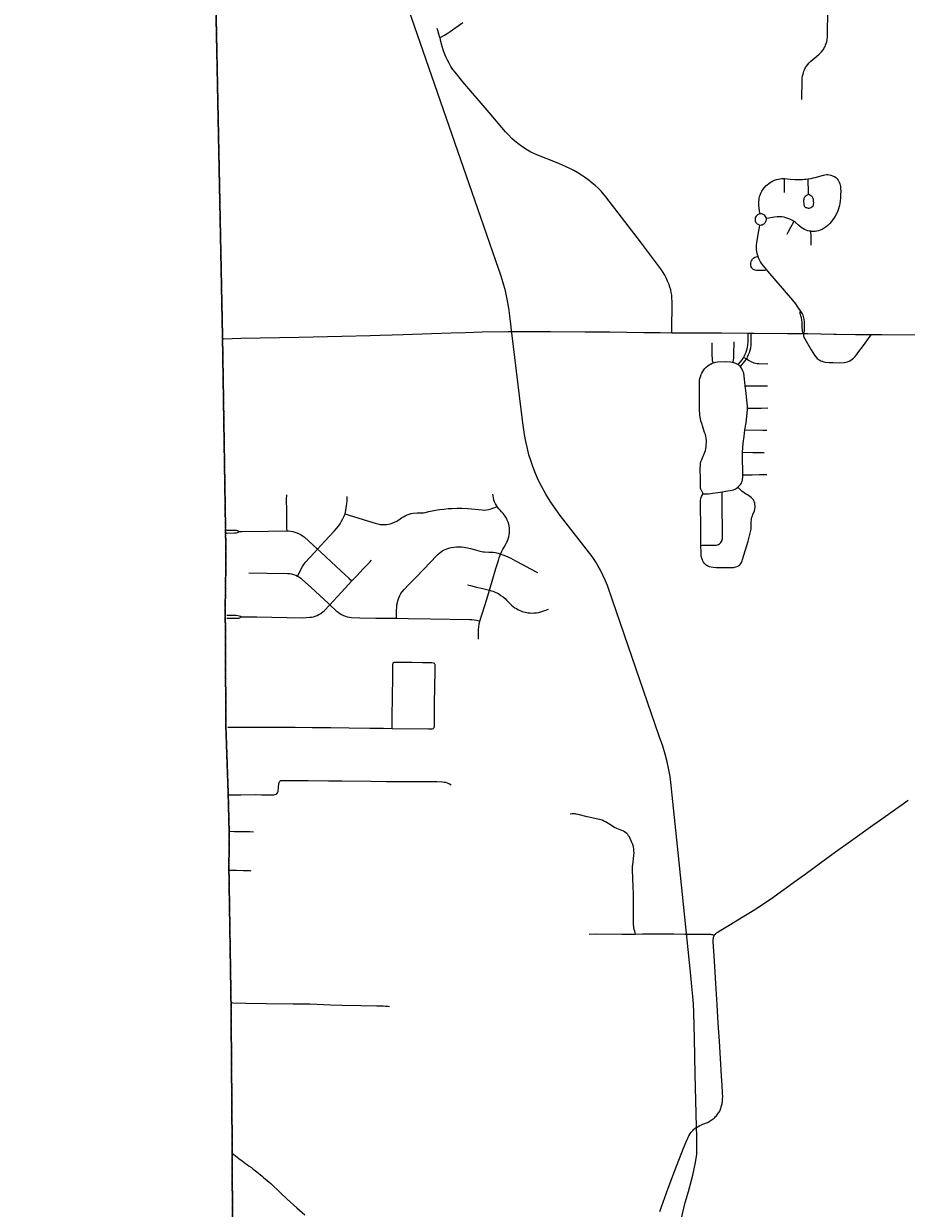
# Model space of a CAD drawing. Header units: feet. Extents: x 2113747 to 2516209, y 960708 to 1356798.
# Tile 49 of 92: x 2271117 to 2280901, y 1172433 to 1185570. Entities that reach past the tile are written whole.
import ezdxf

# ---------------------------------------------------------------- set-up
doc = ezdxf.new("R2010")
doc.units = ezdxf.units.FT
doc.header["$LTSCALE"] = 20
doc.header["$MEASUREMENT"] = 0
doc.linetypes.add('OhDOT_USTN3', pattern=[0.22, 0.165, -0.055])
doc.linetypes.add('rr2', pattern=[0])
for name, color, linetype in [('GM_X_Adjacent_County', 251, 'OhDOT_USTN3'), ('GM_X_City_Street', 251, 'Continuous'), ('GM_X_County', 251, 'OhDOT_USTN3'), ('GM_X_Rail_Line', 251, 'rr2'), ('GM_X_State_Location', 251, 'Continuous'), ('GM_X_State_Route', 1, 'Continuous')]:
    doc.layers.add(name, color=color, linetype=linetype)
doc.styles.add('Styledgn030', font='dgn030.shx')

msp = doc.modelspace()

# ---------------------------------------------------------------- linework, layer by layer
at = {"layer": 'GM_X_Adjacent_County', "flags": 128}
msp.add_lwpolyline([(2192630, 1167520), (2192631, 1170404), (2192633, 1173673), (2192634, 1175629), (2192671, 1181169), (2192669, 1184775), (2192668, 1187767), (2192661, 1188885), (2192638, 1192623), (2192637, 1192687), (2192624, 1194838), (2192738, 1194840), (2198606, 1194974), (2199010, 1194983), (2204632, 1195040), (2205348, 1195050), (2205387, 1195051), (2205910, 1195059), (2205997, 1195060), (2208467, 1195087), (2214754, 1195227), (2218436, 1195308), (2224284, 1195429), (2225752, 1195458), (2225462, 1195534), (2225401, 1195595), (2225364, 1195691), (2225386, 1195871), (2225423, 1195969), (2225454, 1196101), (2225555, 1196175), (2225730, 1196146), (2225937, 1196104), (2226104, 1195950), (2226196, 1195762), (2226318, 1195778), (2226414, 1195876), (2226477, 1196120), (2226432, 1196340), (2226255, 1196528), (2226112, 1196634), (2226016, 1196777), (2225706, 1197038), (2225598, 1197214), (2225542, 1197429), (2225550, 1197574), (2225534, 1197683), (2225510, 1197752), (2225433, 1197823), (2225319, 1197810), (2225163, 1197850), (2225023, 1197884), (2224866, 1197996), (2224774, 1198238), (2224766, 1198416), (2224819, 1198833), (2224832, 1198918), (2224869, 1199050), (2224917, 1199124), (2224988, 1199164), (2225078, 1199177), (2225211, 1199143), (2225362, 1199058), (2225454, 1198986), (2225542, 1198976), (2225627, 1199021), (2225653, 1199069), (2225635, 1199164), (2225576, 1199318), (2225558, 1199409), (2225502, 1199641), (2225359, 1199810), (2225211, 1199887), (2225033, 1199916), (2224903, 1199927), (2224734, 1199887), (2224588, 1199837), (2224426, 1199853), (2224305, 1199924), (2224140, 1200009), (2224033, 1200099), (2223934, 1200224), (2223870, 1200324), (2223844, 1200457), (2223875, 1200571), (2223989, 1200714), (2224135, 1200891), (2224265, 1201013), (2224315, 1201058), (2224326, 1201095), (2224307, 1201143), (2224270, 1201186), (2224191, 1201257), (2224050, 1201262), (2223875, 1201254), (2223719, 1201260), (2223624, 1201297), (2223555, 1201352), (2223465, 1201458), (2223422, 1201570), (2223428, 1201647), (2223462, 1201752), (2223552, 1201843), (2223693, 1201904), (2223841, 1201967), (2223894, 1201999), (2223939, 1202044), (2223963, 1202134), (2223910, 1202269), (2223852, 1202341), (2223775, 1202357), (2223693, 1202349), (2223579, 1202304), (2223491, 1202259), (2223383, 1202227), (2223303, 1202248), (2223247, 1202301), (2223216, 1202378), (2223197, 1202484), (2223245, 1202643), (2223353, 1202799), (2223454, 1202942), (2223462, 1203019), (2223462, 1203064), (2223391, 1203189), (2223236, 1203283), (2223181, 1203339), (2223130, 1203396), (2223116, 1203464), (2223153, 1203562), (2223226, 1203633), (2223289, 1203695), (2223317, 1203766), (2223297, 1203887), (2223252, 1203949), (2223176, 1203975), (2223085, 1203955), (2223006, 1203918), (2222935, 1203853), (2222851, 1203698), (2222741, 1203608), (2222676, 1203594), (2222616, 1203610), (2222560, 1203698), (2222464, 1204074), (2222458, 1204286), (2222498, 1204359), (2222596, 1204452), (2222806, 1204585), (2222930, 1204676), (2222992, 1204741), (2223006, 1204789), (2222972, 1204848), (2222910, 1204913), (2222760, 1204955), (2222599, 1204969), (2222481, 1205009), (2222404, 1205077), (2222263, 1205241), (2222181, 1205337), (2222079, 1205407), (2221966, 1205441), (2221882, 1205472), (2221797, 1205517), (2221704, 1205619), (2221630, 1205687), (2221562, 1205698), (2221464, 1205681), (2221311, 1205613), (2221195, 1205577), (2221071, 1205582), (2220859, 1205622), (2220743, 1205681), (2220576, 1205823), (2220455, 1205944), (2220302, 1206023), (2220181, 1206074), (2220091, 1206150), (2220048, 1206308), (2220040, 1206484), (2219975, 1206616), (2219935, 1206710), (2219898, 1206817), (2219907, 1206919), (2220006, 1207032), (2220153, 1207136), (2220291, 1207227), (2220373, 1207289), (2220422, 1207378), (2220411, 1207566), (2220407, 1207761), (2220340, 1208008), (2220291, 1208255), (2220325, 1208431), (2220445, 1208769), (2220471, 1208945), (2220422, 1209154), (2220328, 1209282), (2220104, 1209492), (2219826, 1209709), (2219692, 1209851), (2219429, 1210204), (2219283, 1210473), (2219246, 1210694), (2219321, 1211065), (2219357, 1211201), (2219411, 1211402), (2219452, 1211743), (2219388, 1211972), (2219216, 1212230), (2219028, 1212466), (2218661, 1212777), (2218365, 1213088), (2218208, 1213347), (2218114, 1213710), (2218088, 1214033), (2218118, 1214403), (2218200, 1214647), (2218373, 1214973), (2218440, 1215097), (2218541, 1215411), (2218635, 1215696), (2218744, 1215898), (2218886, 1216149), (2219047, 1216370), (2219096, 1216517), (2219145, 1216741), (2219145, 1216921), (2219118, 1217142), (2219133, 1217333), (2219145, 1217521), (2219066, 1217817), (2219058, 1218049), (2219055, 1218326), (2219075, 1218515), (2219104, 1218655), (2219090, 1218754), (2219032, 1218922), (2218879, 1219180), (2218789, 1219297), (2218691, 1219360), (2218575, 1219379), (2218298, 1219383), (2217968, 1219293), (2217740, 1219274), (2217545, 1219308), (2217436, 1219297), (2217238, 1219297), (2217140, 1219345), (2217039, 1219458), (2216781, 1219757), (2216623, 1220057), (2216570, 1220251), (2216533, 1220570), (2216541, 1220687), (2216552, 1220844), (2216668, 1220915), (2216848, 1220915), (2217028, 1220836), (2217395, 1220687), (2217522, 1220769), (2217676, 1220956), (2217732, 1221095), (2217721, 1221245), (2217683, 1221395), (2217560, 1221466), (2217447, 1221395), (2217324, 1221398), (2217148, 1221466), (2216990, 1221616), (2216923, 1221672), (2216777, 1221754), (2216638, 1221784), (2216499, 1221758), (2216365, 1221702), (2216282, 1221679), (2216188, 1221762), (2216155, 1221904), (2216195, 1221993), (2217855, 1222014), (2218902, 1222026), (2221110, 1222045), (2224970, 1222054), (2226271, 1222054), (2227184, 1222047), (2228798, 1222028), (2230481, 1221983), (2231335, 1221971), (2233013, 1221964), (2233375, 1221986), (2235299, 1222030), (2235886, 1222019), (2238009, 1221952), (2239798, 1221947), (2240042, 1221947), (2240473, 1221945), (2240927, 1221944), (2242479, 1221940), (2243220, 1221939), (2246207, 1221908), (2259653, 1221765), (2265465, 1221711), (2271662, 1221657), (2271878, 1221655), (2272245, 1221652), (2272941, 1221646), (2272946, 1221095), (2272949, 1220734), (2272952, 1220381), (2272955, 1219996), (2272959, 1219527), (2272962, 1219225), (2272968, 1218487), (2272977, 1217406), (2272975, 1216501), (2272991, 1215563), (2273071, 1206556), (2273193, 1198453), (2273152, 1195400), (2273228, 1192712), (2273176, 1191453), (2273164, 1190519), (2273216, 1187364), (2273321, 1182083), (2273359, 1179654), (2273351, 1179125), (2273358, 1177776), (2273384, 1177023), (2273394, 1176620), (2273392, 1176176), (2273415, 1174720), (2273428, 1173104), (2273426, 1173044), (2273462, 1168895), (2273465, 1168621), (2273486, 1167056), (2273539, 1163372), (2273560, 1160546), (2273585, 1158808), (2273596, 1155295), (2273632, 1150488), (2273636, 1149823), (2273645, 1148717), (2273648, 1148193), (2273652, 1147706), (2273707, 1144117), (2273708, 1143906), (2273727, 1137672), (2273735, 1134958), (2273762, 1131307), (2273776, 1128908), (2273782, 1128013), (2273782, 1127896), (2273784, 1127599), (2273791, 1126395), (2273794, 1126045), (2273794, 1125938), (2273800, 1125028), (2273809, 1124393), (2273866, 1121327), (2273859, 1119170), (2273877, 1118817), (2273878, 1116829), (2273845, 1115019), (2273848, 1114656), (2273851, 1114281), (2273852, 1114201), (2273857, 1113636), (2273857, 1113575), (2273860, 1113281), (2273861, 1113069), (2273868, 1112294), (2273872, 1111794), (2273878, 1111173), (2273881, 1110748), (2273884, 1110420), (2273885, 1110318), (2273889, 1109866), (2273890, 1109708), (2273892, 1109492), (2273890, 1108659), (2273895, 1107881), (2273928, 1105260), (2273923, 1103969), (2273944, 1101977), (2274003, 1096382), (2274019, 1094549), (2274045, 1093010), (2274049, 1092053), (2274067, 1090515), (2273842, 1090511), (2272585, 1090487), (2271751, 1090471), (2270733, 1090435), (2268200, 1090405), (2267778, 1090418), (2267760, 1089304), (2267674, 1087762), (2267628, 1085890), (2267594, 1084592), (2267583, 1084035), (2267570, 1083741), (2267407, 1076551), (2267310, 1072879), (2267224, 1068546), (2267218, 1067680), (2267123, 1064546), (2267119, 1064405), (2267105, 1064278), (2267009, 1060529), (2266030, 1060558), (2264764, 1060590), (2264179, 1060605), (2263523, 1060622), (2262905, 1060648), (2262578, 1060658), (2262494, 1060660), (2262468, 1060662), (2262069, 1060670), (2259905, 1060723), (2259350, 1060738), (2254917, 1060860), (2252022, 1060939), (2251064, 1060965), (2247613, 1061077), (2245773, 1061157), (2240479, 1061338), (2240259, 1061347), (2239174, 1061390), (2237828, 1061436), (2234873, 1061544), (2228638, 1061772), (2226856, 1061837), (2226221, 1061860), (2224371, 1061928), (2218716, 1062135), (2216024, 1062234), (2214252, 1062298), (2212077, 1062442), (2210448, 1062486), (2205426, 1062621), (2204592, 1062652), (2204074, 1062671), (2204061, 1063896), (2204019, 1067962), (2204018, 1068050), (2203986, 1071081), (2203969, 1073268), (2203920, 1078643), (2203897, 1079534), (2203924, 1083122), (2203902, 1084169), (2203924, 1085137), (2203916, 1085866), (2203909, 1086298), (2203905, 1086752), (2203874, 1089335), (2203869, 1089766), (2203327, 1089754), (2199689, 1089720), (2199502, 1089725), (2198608, 1089726), (2198227, 1089715), (2197798, 1089713), (2197122, 1089708), (2195423, 1089703), (2195256, 1089695), (2194547, 1089678), (2193306, 1089676), (2192606, 1089672), (2192620, 1092103), (2192625, 1092538), (2192656, 1094120), (2192659, 1095336), (2192658, 1095923), (2192589, 1099322), (2192675, 1103193), (2192655, 1107796), (2192654, 1108034), (2192653, 1108440), (2192666, 1108661), (2192656, 1108900), (2192657, 1109083), (2192654, 1109924), (2192636, 1110047), (2192644, 1110729), (2192637, 1111738), (2192634, 1112043), (2192629, 1112564), (2192567, 1113876), (2192571, 1115766), (2192563, 1116200), (2192562, 1116521), (2192562, 1116842), (2192568, 1119399), (2192557, 1120002), (2192552, 1123337), (2192552, 1123393), (2192560, 1126776), (2192557, 1127768), (2192541, 1130027), (2192543, 1132646), (2192543, 1135847), (2192542, 1136084), (2192540, 1136744), (2192530, 1137575), (2192539, 1140482), (2192539, 1143381), (2192552, 1147211), (2192556, 1148676), (2192557, 1148924), (2192558, 1149453), (2192562, 1150577), (2192569, 1152461), (2192570, 1152863), (2192571, 1153176), (2192575, 1154176), (2192588, 1155252), (2192594, 1158495), (2192604, 1162456), (2192620, 1166969), (2192630, 1167520)], dxfattribs=at)
at = {"layer": 'GM_X_City_Street', "flags": 128}
for points in [[(2279741, 1184728), (2279743, 1184764), (2279746, 1184915), (2279747, 1184939), (2279748, 1184963), (2279751, 1184991), (2279756, 1185011), (2279761, 1185028), (2279766, 1185043), (2279773, 1185060), (2279785, 1185084), (2279795, 1185100), (2279808, 1185119), (2279824, 1185136), (2279841, 1185154), (2279932, 1185229), (2279946, 1185243), (2279960, 1185258), (2279979, 1185281), (2279994, 1185305), (2280000, 1185318), (2280005, 1185331), (2280012, 1185350), (2280018, 1185370), (2280023, 1185395), (2280026, 1185423), (2280028, 1185453), (2280029, 1185705)], [(2275731, 1185415), (2275720, 1185452), (2275707, 1185494), (2275699, 1185517)], [(2275731, 1185415), (2275748, 1185425), (2275781, 1185443), (2275812, 1185462), (2275846, 1185484), (2275986, 1185584)], [(2278300, 1182143), (2278300, 1182150), (2278304, 1182494), (2278303, 1182522), (2278300, 1182559), (2278295, 1182590), (2278289, 1182620), (2278281, 1182648), (2278268, 1182685), (2278255, 1182716), (2278240, 1182751), (2278224, 1182782), (2278206, 1182812), (2278188, 1182840), (2278155, 1182886), (2277954, 1183149), (2277570, 1183649), (2277517, 1183711), (2277487, 1183742), (2277451, 1183774), (2277416, 1183804), (2277371, 1183842), (2277333, 1183869), (2277302, 1183891), (2277260, 1183917), (2277215, 1183943), (2277177, 1183962), (2277131, 1183984), (2277082, 1184006), (2277030, 1184026), (2276804, 1184116), (2276771, 1184131), (2276738, 1184146), (2276702, 1184166), (2276662, 1184192), (2276623, 1184220), (2276595, 1184240), (2276559, 1184270), (2276528, 1184298), (2276487, 1184340), (2276459, 1184369), (2276275, 1184584), (2275983, 1184926), (2275898, 1185031), (2275875, 1185062), (2275853, 1185096), (2275833, 1185131), (2275815, 1185165), (2275797, 1185204), (2275782, 1185241), (2275767, 1185281), (2275757, 1185316), (2275742, 1185374), (2275732, 1185412), (2275731, 1185415)], [(2279813, 1183848), (2279846, 1183854), (2279870, 1183859), (2279890, 1183864), (2279982, 1183890), (2279999, 1183894), (2280016, 1183897), (2280032, 1183897), (2280048, 1183895), (2280065, 1183891), (2280084, 1183884), (2280103, 1183874), (2280118, 1183863), (2280133, 1183850), (2280144, 1183835), (2280150, 1183826), (2280157, 1183812), (2280164, 1183795), (2280169, 1183780), (2280171, 1183764), (2280173, 1183737), (2280174, 1183711), (2280173, 1183673), (2280171, 1183636), (2280168, 1183605), (2280164, 1183572), (2280157, 1183544), (2280148, 1183518), (2280140, 1183496), (2280129, 1183468), (2280113, 1183437), (2280100, 1183416), (2280088, 1183399), (2280071, 1183376), (2280049, 1183351), (2280029, 1183332), (2280013, 1183318), (2279990, 1183302), (2279968, 1183289), (2279947, 1183280), (2279929, 1183274), (2279910, 1183270), (2279891, 1183267), (2279872, 1183266), (2279854, 1183267), (2279844, 1183268)], [(2279278, 1183462), (2279277, 1183468), (2279273, 1183498), (2279267, 1183552), (2279265, 1183579), (2279266, 1183597), (2279268, 1183615), (2279270, 1183632), (2279275, 1183652), (2279280, 1183670), (2279289, 1183691), (2279299, 1183711), (2279315, 1183736), (2279329, 1183754), (2279344, 1183771), (2279359, 1183784), (2279375, 1183798), (2279390, 1183808), (2279411, 1183820), (2279440, 1183834), (2279461, 1183842), (2279483, 1183847), (2279500, 1183850), (2279522, 1183852), (2279549, 1183853)], [(2279550, 1183697), (2279550, 1183743), (2279550, 1183768), (2279549, 1183799), (2279549, 1183849), (2279549, 1183853)], [(2279549, 1183853), (2279550, 1183853), (2279614, 1183847), (2279664, 1183843), (2279701, 1183842), (2279732, 1183842), (2279749, 1183843), (2279769, 1183844), (2279787, 1183845), (2279812, 1183848), (2279813, 1183848)], [(2279818, 1183677), (2279809, 1183673), (2279801, 1183668), (2279789, 1183661), (2279780, 1183654), (2279772, 1183645), (2279769, 1183639), (2279765, 1183631), (2279763, 1183619), (2279762, 1183609), (2279762, 1183595), (2279763, 1183581), (2279764, 1183566), (2279765, 1183559), (2279768, 1183551), (2279772, 1183544), (2279777, 1183538), (2279784, 1183533), (2279793, 1183530), (2279802, 1183527), (2279812, 1183526), (2279825, 1183526), (2279836, 1183529), (2279847, 1183533), (2279855, 1183538), (2279863, 1183544), (2279868, 1183552), (2279871, 1183559), (2279873, 1183569), (2279874, 1183585), (2279873, 1183601), (2279873, 1183611), (2279871, 1183621), (2279869, 1183630), (2279866, 1183639), (2279862, 1183645), (2279855, 1183652), (2279843, 1183660), (2279826, 1183672), (2279821, 1183677), (2279819, 1183680), (2279818, 1183683), (2279817, 1183690), (2279817, 1183697), (2279813, 1183843), (2279813, 1183848)], [(2279278, 1183462), (2279267, 1183459), (2279258, 1183455), (2279250, 1183451), (2279242, 1183444), (2279235, 1183435), (2279229, 1183425), (2279226, 1183416), (2279225, 1183406), (2279224, 1183395), (2279225, 1183384), (2279228, 1183374), (2279232, 1183365), (2279239, 1183356), (2279247, 1183349), (2279261, 1183342), (2279276, 1183337)], [(2279257, 1182992), (2279255, 1182996), (2279248, 1183020), (2279244, 1183042), (2279241, 1183067), (2279240, 1183088), (2279241, 1183116), (2279244, 1183138), (2279265, 1183278), (2279272, 1183309), (2279276, 1183337), (2279290, 1183338), (2279302, 1183341), (2279315, 1183347), (2279327, 1183355), (2279334, 1183362), (2279340, 1183370), (2279345, 1183379), (2279348, 1183389), (2279350, 1183395), (2279350, 1183402), (2279350, 1183410)], [(2279350, 1183410), (2279350, 1183410), (2279346, 1183422), (2279341, 1183432), (2279333, 1183442), (2279321, 1183451), (2279308, 1183458), (2279297, 1183461), (2279289, 1183462), (2279278, 1183462)], [(2279656, 1183375), (2279653, 1183378), (2279633, 1183390), (2279611, 1183401), (2279587, 1183411), (2279566, 1183417), (2279546, 1183423), (2279521, 1183427), (2279495, 1183429), (2279469, 1183429), (2279440, 1183426), (2279354, 1183410), (2279350, 1183410)], [(2279580, 1183234), (2279592, 1183258), (2279622, 1183312), (2279654, 1183371), (2279656, 1183375)], [(2279844, 1183268), (2279827, 1183270), (2279808, 1183274), (2279790, 1183280), (2279772, 1183288), (2279752, 1183299), (2279736, 1183309), (2279706, 1183335), (2279672, 1183364), (2279656, 1183375)], [(2279846, 1183113), (2279845, 1183162), (2279845, 1183217), (2279844, 1183261), (2279844, 1183268)], [(2279353, 1182840), (2279341, 1182837), (2279328, 1182834), (2279303, 1182834), (2279255, 1182833), (2279239, 1182834), (2279226, 1182836), (2279215, 1182839), (2279205, 1182844), (2279198, 1182849), (2279192, 1182855), (2279187, 1182861), (2279182, 1182873), (2279179, 1182883), (2279178, 1182896), (2279178, 1182906), (2279179, 1182918), (2279182, 1182931), (2279186, 1182941), (2279192, 1182952), (2279195, 1182958), (2279203, 1182966), (2279212, 1182974), (2279222, 1182980), (2279236, 1182985), (2279252, 1182990), (2279257, 1182992)], [(2279353, 1182840), (2279300, 1182907), (2279285, 1182930), (2279274, 1182950), (2279264, 1182974), (2279257, 1182992)], [(2279726, 1182384), (2279710, 1182413), (2279695, 1182435), (2279676, 1182462), (2279643, 1182504), (2279364, 1182827), (2279353, 1182840)], [(2279761, 1182134), (2279752, 1182150), (2279750, 1182157), (2279749, 1182165), (2279748, 1182213), (2279745, 1182257), (2279742, 1182286), (2279739, 1182307), (2279733, 1182331), (2279729, 1182344), (2279725, 1182354), (2279724, 1182362), (2279724, 1182372), (2279726, 1182384)], [(2279761, 1182134), (2279770, 1182152), (2279772, 1182158), (2279774, 1182167), (2279773, 1182231), (2279771, 1182265), (2279767, 1182295), (2279761, 1182323), (2279756, 1182339), (2279751, 1182354), (2279744, 1182365), (2279737, 1182374), (2279726, 1182384)], [(2279099, 1181869), (2279101, 1181873), (2279108, 1181886), (2279116, 1181904), (2279126, 1181926), (2279134, 1181953), (2279137, 1181966), (2279140, 1181981), (2279144, 1182004), (2279147, 1182041), (2279147, 1182068), (2279147, 1182130), (2279147, 1182138)], [(2279129, 1181852), (2279135, 1181862), (2279142, 1181875), (2279153, 1181901), (2279162, 1181923), (2279170, 1181950), (2279176, 1181976), (2279180, 1182004), (2279182, 1182034), (2279182, 1182133), (2279182, 1182138)], [(2279761, 1182134), (2279762, 1182103), (2279764, 1182096), (2279767, 1182088), (2279775, 1182075), (2279847, 1181954), (2279883, 1181895), (2279896, 1181877), (2279914, 1181858), (2279935, 1181843), (2279954, 1181832), (2279968, 1181826), (2279985, 1181820), (2280003, 1181817), (2280045, 1181814), (2280090, 1181811), (2280165, 1181810), (2280211, 1181813), (2280229, 1181816), (2280248, 1181821), (2280266, 1181829), (2280287, 1181840), (2280301, 1181850), (2280315, 1181861), (2280332, 1181878), (2280351, 1181900), (2280365, 1181919), (2280427, 1182003), (2280500, 1182104), (2280516, 1182124)], [(2278760, 1181808), (2278759, 1181812), (2278756, 1181823), (2278754, 1181830), (2278752, 1181841), (2278752, 1181851), (2278750, 1181899), (2278750, 1182027), (2278750, 1182031)], [(2278979, 1181815), (2278981, 1181821), (2278985, 1181841), (2278988, 1181859), (2278989, 1181880), (2278990, 1181900), (2278992, 1182042)], [(2278647, 1180358), (2278646, 1180366), (2278643, 1180373), (2278638, 1180380), (2278629, 1180394), (2278623, 1180409), (2278620, 1180420), (2278618, 1180431), (2278618, 1180523), (2278616, 1180634), (2278618, 1180683), (2278620, 1180699), (2278622, 1180712), (2278626, 1180723), (2278633, 1180738), (2278642, 1180757), (2278660, 1180798), (2278669, 1180818), (2278675, 1180837), (2278679, 1180854), (2278683, 1180881), (2278684, 1180946), (2278681, 1180974), (2278678, 1180994), (2278673, 1181016), (2278665, 1181038), (2278645, 1181099), (2278633, 1181135), (2278624, 1181167), (2278619, 1181188), (2278615, 1181207), (2278613, 1181229), (2278612, 1181247), (2278610, 1181281), (2278608, 1181595), (2278610, 1181615), (2278613, 1181636), (2278618, 1181655), (2278626, 1181679), (2278633, 1181694), (2278644, 1181714), (2278655, 1181730), (2278669, 1181747), (2278682, 1181760), (2278699, 1181775), (2278715, 1181786), (2278732, 1181796), (2278749, 1181804), (2278760, 1181808)], [(2278760, 1181808), (2278773, 1181813), (2278788, 1181816), (2278808, 1181819), (2278896, 1181822), (2278952, 1181819), (2278973, 1181816), (2278979, 1181815)], [(2278979, 1181815), (2278984, 1181814), (2278995, 1181810), (2279008, 1181805), (2279022, 1181798), (2279029, 1181793), (2279036, 1181789)], [(2279036, 1181789), (2279037, 1181789), (2279081, 1181843), (2279092, 1181859), (2279099, 1181869)], [(2279036, 1181789), (2279044, 1181783), (2279049, 1181779)], [(2279062, 1181765), (2279064, 1181767), (2279094, 1181805), (2279114, 1181830), (2279125, 1181846), (2279129, 1181852)], [(2279099, 1181869), (2279101, 1181867), (2279129, 1181852)], [(2279129, 1181852), (2279160, 1181834), (2279184, 1181821), (2279197, 1181815), (2279211, 1181810), (2279229, 1181805), (2279246, 1181803), (2279266, 1181801), (2279365, 1181799)], [(2279062, 1181765), (2279060, 1181767), (2279054, 1181774), (2279049, 1181779)], [(2279115, 1181553), (2279107, 1181628), (2279103, 1181662), (2279098, 1181694), (2279093, 1181709), (2279085, 1181729), (2279080, 1181740), (2279071, 1181753), (2279062, 1181765)], [(2279115, 1181553), (2279126, 1181553), (2279195, 1181554), (2279326, 1181554), (2279363, 1181554)], [(2279141, 1181308), (2279139, 1181333), (2279138, 1181357), (2279124, 1181472), (2279115, 1181553)], [(2279112, 1181065), (2279124, 1181143), (2279133, 1181214), (2279140, 1181292), (2279141, 1181308)], [(2279141, 1181308), (2279148, 1181308), (2279222, 1181308), (2279293, 1181308), (2279365, 1181309)], [(2279085, 1180817), (2279085, 1180819), (2279093, 1180917), (2279103, 1180993), (2279112, 1181065)], [(2279112, 1181065), (2279116, 1181065), (2279312, 1181063), (2279356, 1181062)], [(2279085, 1180817), (2279090, 1180817), (2279200, 1180816), (2279324, 1180815)], [(2279088, 1180567), (2279087, 1180638), (2279086, 1180715), (2279086, 1180749), (2279085, 1180817)], [(2279035, 1180429), (2279053, 1180447), (2279064, 1180461), (2279072, 1180475), (2279079, 1180488), (2279084, 1180504), (2279086, 1180520), (2279088, 1180537), (2279088, 1180567)], [(2279088, 1180567), (2279097, 1180567), (2279191, 1180568), (2279275, 1180569), (2279346, 1180569), (2279356, 1180570)], [(2274036, 1179945), (2274035, 1179963), (2274035, 1180028), (2274033, 1180169), (2274031, 1180294), (2274032, 1180347)], [(2276365, 1180216), (2276354, 1180234), (2276346, 1180247), (2276337, 1180268), (2276329, 1180290), (2276324, 1180311), (2276320, 1180333), (2276318, 1180353)], [(2278624, 1179785), (2278623, 1179828), (2278623, 1179953), (2278620, 1180264), (2278621, 1180285), (2278623, 1180300), (2278626, 1180314), (2278632, 1180327), (2278643, 1180347), (2278647, 1180358)], [(2278624, 1179785), (2278638, 1179786), (2278724, 1179786), (2278784, 1179787), (2278796, 1179788), (2278808, 1179791), (2278820, 1179795), (2278831, 1179802), (2278839, 1179809), (2278846, 1179817), (2278852, 1179826), (2278858, 1179838), (2278861, 1179850), (2278863, 1179862), (2278863, 1179876), (2278863, 1179955), (2278861, 1180201), (2278859, 1180370), (2278858, 1180379)], [(2278647, 1180358), (2278651, 1180358), (2278685, 1180357), (2278708, 1180358), (2278733, 1180360), (2278754, 1180363), (2278783, 1180367), (2278841, 1180376), (2278858, 1180379)], [(2278665, 1179584), (2278675, 1179574), (2278688, 1179564), (2278701, 1179557), (2278717, 1179551), (2278737, 1179546), (2278761, 1179542), (2278794, 1179539), (2278829, 1179539), (2278976, 1179539), (2278985, 1179540), (2278998, 1179542), (2279010, 1179546), (2279027, 1179552), (2279042, 1179559), (2279051, 1179565), (2279059, 1179572), (2279067, 1179583), (2279075, 1179595), (2279082, 1179614), (2279086, 1179628), (2279146, 1179833), (2279174, 1179934), (2279178, 1179949), (2279180, 1179966), (2279180, 1179978), (2279181, 1180048), (2279183, 1180063), (2279185, 1180079), (2279189, 1180097), (2279194, 1180111), (2279201, 1180128), (2279218, 1180166), (2279223, 1180187), (2279225, 1180207), (2279225, 1180223), (2279223, 1180238), (2279221, 1180253), (2279218, 1180264), (2279212, 1180278), (2279206, 1180288), (2279195, 1180302), (2279181, 1180316), (2279167, 1180328), (2279153, 1180337), (2279139, 1180346), (2279119, 1180357), (2279104, 1180366), (2279091, 1180374), (2279077, 1180385), (2279066, 1180396), (2279041, 1180422), (2279035, 1180429)], [(2278858, 1180379), (2278901, 1180386), (2278970, 1180397), (2278985, 1180401), (2279002, 1180409), (2279015, 1180415), (2279031, 1180426), (2279035, 1180429)], [(2274681, 1180135), (2274687, 1180170), (2274693, 1180203), (2274698, 1180245), (2274701, 1180281), (2274703, 1180328)], [(2274681, 1180135), (2274737, 1180117), (2275013, 1180030), (2275042, 1180023), (2275068, 1180017), (2275090, 1180015), (2275112, 1180015), (2275138, 1180017), (2275161, 1180020), (2275180, 1180025), (2275203, 1180032), (2275227, 1180042), (2275252, 1180054), (2275276, 1180069), (2275304, 1180089), (2275326, 1180102), (2275346, 1180113), (2275367, 1180123), (2275391, 1180131), (2275411, 1180137), (2275435, 1180141), (2275479, 1180144), (2275526, 1180145), (2275547, 1180147), (2275566, 1180151), (2275607, 1180159), (2275682, 1180174), (2275727, 1180182), (2275773, 1180188), (2275824, 1180193), (2275864, 1180195), (2275922, 1180197), (2275973, 1180196), (2276039, 1180194), (2276199, 1180177), (2276221, 1180176), (2276246, 1180178), (2276268, 1180182), (2276288, 1180186), (2276308, 1180193), (2276330, 1180201), (2276365, 1180216)], [(2276404, 1179689), (2276417, 1179722), (2276429, 1179744), (2276442, 1179766), (2276466, 1179805), (2276474, 1179819), (2276482, 1179837), (2276489, 1179857), (2276496, 1179879), (2276500, 1179903), (2276502, 1179928), (2276503, 1179952), (2276501, 1179974), (2276498, 1180000), (2276493, 1180021), (2276487, 1180042), (2276478, 1180064), (2276468, 1180086), (2276462, 1180097), (2276454, 1180110), (2276443, 1180125), (2276431, 1180139), (2276415, 1180157), (2276399, 1180174), (2276383, 1180191), (2276370, 1180208), (2276365, 1180216)], [(2274374, 1179743), (2274456, 1179831), (2274559, 1179944), (2274583, 1179971), (2274606, 1179999), (2274624, 1180025), (2274640, 1180053), (2274654, 1180079), (2274669, 1180110), (2274681, 1180135)], [(2273360, 1179956), (2273373, 1179955), (2273415, 1179955), (2273443, 1179954), (2273464, 1179954), (2273476, 1179954), (2273486, 1179951), (2273497, 1179944), (2273508, 1179937)], [(2273361, 1179920), (2273365, 1179920), (2273369, 1179920), (2273453, 1179922), (2273472, 1179924), (2273487, 1179927), (2273496, 1179931), (2273508, 1179937)], [(2273508, 1179937), (2273539, 1179937), (2273832, 1179943), (2274036, 1179945)], [(2274036, 1179945), (2274052, 1179945), (2274077, 1179943), (2274101, 1179939), (2274121, 1179933), (2274145, 1179925), (2274170, 1179914), (2274191, 1179903), (2274208, 1179892), (2274227, 1179878), (2274374, 1179743)], [(2274152, 1179443), (2274156, 1179450), (2274208, 1179551), (2274222, 1179573), (2274238, 1179593), (2274341, 1179707), (2274374, 1179743)], [(2274374, 1179743), (2274408, 1179712), (2274581, 1179552), (2274726, 1179419), (2274753, 1179393), (2274756, 1179390)], [(2275251, 1178976), (2275251, 1179007), (2275251, 1179063), (2275252, 1179098), (2275254, 1179124), (2275259, 1179153), (2275263, 1179171), (2275270, 1179193), (2275279, 1179212), (2275288, 1179230), (2275299, 1179250), (2275314, 1179271), (2275335, 1179295), (2275387, 1179350), (2275461, 1179425), (2275555, 1179525), (2275623, 1179596), (2275695, 1179672), (2275711, 1179686), (2275729, 1179701), (2275753, 1179720), (2275770, 1179730), (2275788, 1179739), (2275806, 1179746), (2275830, 1179754), (2275856, 1179761), (2275886, 1179766), (2275914, 1179768), (2275944, 1179769), (2275969, 1179767), (2275999, 1179765), (2276036, 1179759), (2276071, 1179751), (2276110, 1179740), (2276161, 1179725), (2276176, 1179719), (2276193, 1179715), (2276209, 1179713), (2276224, 1179713), (2276274, 1179711), (2276298, 1179710), (2276322, 1179708), (2276348, 1179704), (2276376, 1179697), (2276404, 1179689)], [(2276279, 1179288), (2276309, 1179386), (2276352, 1179527), (2276380, 1179618), (2276388, 1179645), (2276395, 1179666), (2276404, 1179689)], [(2276404, 1179689), (2276429, 1179681), (2276478, 1179660), (2276517, 1179642), (2276569, 1179615), (2276646, 1179574), (2276736, 1179526), (2276813, 1179484)], [(2278665, 1179584), (2278654, 1179600), (2278646, 1179613), (2278642, 1179622), (2278638, 1179631), (2278633, 1179643), (2278630, 1179653), (2278627, 1179665), (2278626, 1179678), (2278625, 1179697), (2278625, 1179719), (2278624, 1179765), (2278624, 1179785)], [(2274756, 1179390), (2274813, 1179451), (2274878, 1179521), (2274952, 1179599), (2274973, 1179621)], [(2273614, 1179482), (2273814, 1179477), (2274041, 1179472), (2274062, 1179471), (2274085, 1179468), (2274108, 1179462), (2274132, 1179453), (2274151, 1179444), (2274152, 1179443)], [(2274152, 1179443), (2274168, 1179434), (2274188, 1179420), (2274208, 1179404), (2274305, 1179316), (2274493, 1179142), (2274511, 1179126)], [(2274511, 1179126), (2274592, 1179213), (2274641, 1179266), (2274719, 1179351), (2274756, 1179390)], [(2276036, 1179348), (2276068, 1179340), (2276137, 1179323), (2276208, 1179306), (2276279, 1179288)], [(2276174, 1178946), (2276249, 1179189), (2276279, 1179288)], [(2276279, 1179288), (2276287, 1179286), (2276316, 1179277), (2276334, 1179270), (2276350, 1179263), (2276363, 1179257), (2276383, 1179246), (2276407, 1179230), (2276431, 1179213), (2276453, 1179194), (2276469, 1179178), (2276525, 1179122), (2276544, 1179107), (2276562, 1179093), (2276578, 1179083), (2276595, 1179074), (2276608, 1179068), (2276626, 1179059), (2276644, 1179053), (2276658, 1179049), (2276681, 1179043), (2276707, 1179038), (2276732, 1179035), (2276756, 1179034), (2276777, 1179035), (2276803, 1179038), (2276823, 1179041), (2276834, 1179044), (2276850, 1179048), (2276904, 1179067), (2276934, 1179079)], [(2273529, 1178994), (2273703, 1178992), (2274202, 1178983), (2274287, 1178987), (2274306, 1178988), (2274329, 1178992), (2274349, 1178998), (2274370, 1179007), (2274390, 1179017), (2274409, 1179028), (2274433, 1179046), (2274451, 1179062), (2274511, 1179126)], [(2274511, 1179126), (2274582, 1179060), (2274602, 1179044), (2274623, 1179029), (2274639, 1179019), (2274662, 1179008), (2274684, 1179000), (2274703, 1178994), (2274727, 1178988), (2274750, 1178985), (2274844, 1178982), (2275022, 1178979), (2275251, 1178976)], [(2273368, 1179010), (2273374, 1179010), (2273456, 1179011), (2273473, 1179009), (2273490, 1179008), (2273506, 1179005), (2273519, 1179000), (2273529, 1178994)], [(2273368, 1178977), (2273391, 1178978), (2273433, 1178979), (2273456, 1178979), (2273481, 1178979), (2273500, 1178979), (2273511, 1178982), (2273520, 1178987), (2273529, 1178994)], [(2275251, 1178976), (2275379, 1178974), (2275628, 1178970), (2276058, 1178964), (2276084, 1178962), (2276110, 1178959), (2276137, 1178954), (2276166, 1178947), (2276174, 1178946)], [(2276157, 1178744), (2276159, 1178819), (2276160, 1178854), (2276161, 1178877), (2276162, 1178890), (2276164, 1178903), (2276167, 1178918), (2276174, 1178944), (2276174, 1178946)], [(2275200, 1177755), (2275200, 1177763), (2275202, 1177841), (2275203, 1177959), (2275204, 1178033), (2275206, 1178154), (2275207, 1178276), (2275208, 1178452), (2275210, 1178468), (2275211, 1178474), (2275214, 1178481), (2275219, 1178487)], [(2275219, 1178487), (2275225, 1178490), (2275231, 1178491), (2275240, 1178491), (2275309, 1178490), (2275420, 1178489), (2275537, 1178487), (2275616, 1178486), (2275630, 1178486), (2275641, 1178485), (2275656, 1178483), (2275666, 1178480)], [(2275661, 1177759), (2275666, 1177765), (2275669, 1177773), (2275670, 1177779), (2275671, 1177959), (2275672, 1178057), (2275673, 1178185), (2275674, 1178250), (2275677, 1178355), (2275679, 1178452), (2275677, 1178463), (2275675, 1178469), (2275672, 1178475), (2275666, 1178480)], [(2273378, 1177768), (2273470, 1177770), (2273786, 1177770), (2273997, 1177769), (2274126, 1177768), (2274315, 1177766), (2274520, 1177764), (2274726, 1177760), (2274955, 1177758), (2275105, 1177756), (2275200, 1177755)], [(2275200, 1177755), (2275604, 1177751), (2275624, 1177750), (2275646, 1177752), (2275655, 1177754), (2275661, 1177759)], [(2273391, 1177020), (2273446, 1177019), (2273525, 1177020), (2273685, 1177021), (2273752, 1177020), (2273890, 1177020), (2273905, 1177022), (2273915, 1177026), (2273923, 1177031), (2273930, 1177039), (2273934, 1177047), (2273936, 1177055), (2273938, 1177063), (2273941, 1177101), (2273945, 1177145), (2273947, 1177152), (2273951, 1177162), (2273956, 1177167), (2273961, 1177173), (2273968, 1177176), (2273975, 1177178), (2274024, 1177179), (2274172, 1177177), (2274270, 1177176), (2274496, 1177174), (2274643, 1177173), (2274967, 1177170), (2275137, 1177168), (2275298, 1177167), (2275602, 1177166), (2275698, 1177165), (2275760, 1177162), (2275776, 1177160), (2275792, 1177158), (2275811, 1177150), (2275836, 1177140), (2275857, 1177131)], [(2278774, 1175461), (2278776, 1175464), (2278780, 1175470), (2278785, 1175475), (2278790, 1175480), (2278796, 1175485), (2278803, 1175490), (2278813, 1175497), (2278828, 1175507), (2278957, 1175585), (2279083, 1175663), (2279172, 1175717), (2279261, 1175773), (2279332, 1175820), (2279394, 1175862), (2279690, 1176074), (2279781, 1176139), (2279950, 1176263), (2280117, 1176385), (2280282, 1176504), (2280530, 1176681), (2280705, 1176804), (2280921, 1176959)], [(2277900, 1175475), (2277896, 1175489), (2277890, 1175507), (2277885, 1175526), (2277882, 1175542), (2277880, 1175559), (2277878, 1175578), (2277876, 1175722), (2277876, 1175919), (2277871, 1176083), (2277865, 1176194), (2277865, 1176213), (2277867, 1176230), (2277868, 1176243), (2277881, 1176347), (2277883, 1176375), (2277881, 1176399), (2277879, 1176418), (2277875, 1176441), (2277868, 1176467), (2277858, 1176491), (2277831, 1176551), (2277823, 1176565), (2277814, 1176578), (2277803, 1176589), (2277792, 1176598), (2277778, 1176607), (2277764, 1176615), (2277691, 1176644), (2277667, 1176656), (2277648, 1176667), (2277620, 1176685), (2277567, 1176718), (2277547, 1176728), (2277529, 1176736), (2277504, 1176744), (2277482, 1176750), (2277363, 1176776), (2277265, 1176799), (2277241, 1176805), (2277230, 1176807), (2277220, 1176809), (2277207, 1176809), (2277196, 1176808), (2277174, 1176804)], [(2273397, 1176614), (2273403, 1176614), (2273452, 1176613), (2273535, 1176612), (2273579, 1176611), (2273623, 1176610), (2273664, 1176609)], [(2273399, 1176184), (2273405, 1176184), (2273440, 1176183), (2273476, 1176183), (2273552, 1176181), (2273591, 1176180), (2273623, 1176178), (2273636, 1176177)], [(2277387, 1175475), (2277466, 1175477), (2277747, 1175474), (2277900, 1175475)], [(2277900, 1175475), (2277976, 1175476), (2278097, 1175477), (2278322, 1175476), (2278446, 1175474), (2278597, 1175473), (2278729, 1175472), (2278741, 1175471), (2278749, 1175469), (2278761, 1175465), (2278774, 1175461)], [(2278167, 1172396), (2278261, 1172655), (2278334, 1172853), (2278430, 1173100), (2278449, 1173145), (2278472, 1173196), (2278482, 1173218), (2278490, 1173235), (2278501, 1173256), (2278512, 1173272), (2278521, 1173282), (2278530, 1173293), (2278538, 1173300), (2278546, 1173309), (2278556, 1173317), (2278565, 1173324), (2278573, 1173329), (2278582, 1173334), (2278594, 1173341), (2278611, 1173350), (2278629, 1173358), (2278644, 1173365), (2278696, 1173386), (2278708, 1173392), (2278719, 1173397), (2278728, 1173403), (2278738, 1173409), (2278749, 1173417), (2278759, 1173424), (2278770, 1173434), (2278779, 1173441), (2278787, 1173450), (2278796, 1173460), (2278804, 1173470), (2278812, 1173480), (2278820, 1173491), (2278827, 1173501), (2278832, 1173512), (2278837, 1173521), (2278841, 1173532), (2278845, 1173542), (2278850, 1173559), (2278856, 1173580), (2278858, 1173590), (2278861, 1173602), (2278862, 1173615), (2278865, 1173634), (2278865, 1173650), (2278866, 1173666), (2278865, 1173718), (2278861, 1173794), (2278853, 1173901), (2278829, 1174285), (2278817, 1174486), (2278804, 1174688), (2278793, 1174868), (2278775, 1175173), (2278761, 1175392), (2278761, 1175405), (2278761, 1175416), (2278762, 1175424), (2278763, 1175432), (2278765, 1175440), (2278767, 1175446), (2278769, 1175453), (2278772, 1175458), (2278774, 1175461)], [(2273422, 1174714), (2273437, 1174713), (2273579, 1174709), (2273805, 1174706), (2274104, 1174702), (2274287, 1174699), (2274519, 1174689), (2274646, 1174685), (2274853, 1174682), (2275030, 1174678), (2275102, 1174677), (2275128, 1174676), (2275157, 1174674), (2275170, 1174672)], [(2273427, 1173043), (2273500, 1172986), (2273538, 1172959), (2273558, 1172944), (2273577, 1172931), (2273596, 1172917), (2273617, 1172902), (2273641, 1172884), (2273662, 1172868), (2273684, 1172851), (2273706, 1172833), (2273720, 1172822), (2273738, 1172807), (2273761, 1172789), (2273776, 1172776), (2273855, 1172707), (2273965, 1172603), (2274037, 1172536), (2274145, 1172440), (2274232, 1172361)]]:
    msp.add_lwpolyline(points, dxfattribs=at)
at = {"layer": 'GM_X_County', "flags": 128}
msp.add_lwpolyline([(2353397, 1222451), (2356858, 1222526), (2358764, 1222568), (2364180, 1222723), (2365829, 1222755), (2369645, 1222836), (2372194, 1222881), (2374472, 1222924), (2379690, 1223029), (2379735, 1219826), (2379742, 1219374), (2379833, 1216178), (2380014, 1209139), (2380003, 1203413), (2380022, 1202249), (2380179, 1195356), (2380181, 1194352), (2380359, 1187412), (2380412, 1186569), (2380419, 1184193), (2380463, 1181823), (2380682, 1170163), (2380746, 1166807), (2380771, 1165044), (2380824, 1161382), (2380824, 1161039), (2380878, 1157552), (2380892, 1156694), (2381026, 1152330), (2381034, 1152023), (2381158, 1145150), (2381235, 1140057), (2381269, 1137568), (2381334, 1132856), (2381336, 1132676), (2381343, 1132210), (2381380, 1130882), (2381388, 1130504), (2381409, 1129491), (2381422, 1128859), (2381524, 1123853), (2381544, 1122872), (2381624, 1118858), (2381679, 1116097), (2382044, 1104151), (2382074, 1096083), (2382125, 1091787), (2380307, 1091766), (2379221, 1091753), (2378988, 1091751), (2374063, 1091696), (2368829, 1091637), (2365146, 1091594), (2364291, 1091584), (2363494, 1091575), (2360811, 1091544), (2360599, 1091542), (2358848, 1091522), (2355371, 1091477), (2352195, 1091435), (2348514, 1091386), (2345661, 1091348), (2342697, 1091308), (2341799, 1091296), (2335157, 1091206), (2333216, 1091180), (2331837, 1091161), (2328725, 1091118), (2328615, 1091117), (2326938, 1091094), (2326732, 1091091), (2324108, 1091056), (2318107, 1090974), (2313863, 1090917), (2307056, 1090903), (2301402, 1090840), (2299895, 1090831), (2299145, 1090827), (2298147, 1090820), (2294565, 1090800), (2294190, 1090795), (2291695, 1090779), (2287536, 1090733), (2283974, 1090692), (2281184, 1090660), (2280571, 1090646), (2279737, 1090638), (2276111, 1090564), (2275965, 1090561), (2275354, 1090544), (2275300, 1090545), (2274067, 1090515), (2274049, 1092053), (2274045, 1093010), (2274019, 1094549), (2274003, 1096382), (2273944, 1101977), (2273923, 1103969), (2273928, 1105260), (2273895, 1107881), (2273890, 1108659), (2273892, 1109492), (2273890, 1109708), (2273889, 1109866), (2273885, 1110318), (2273884, 1110420), (2273881, 1110748), (2273878, 1111173), (2273872, 1111794), (2273868, 1112294), (2273861, 1113069), (2273860, 1113281), (2273857, 1113575), (2273857, 1113636), (2273852, 1114201), (2273851, 1114281), (2273848, 1114656), (2273845, 1115019), (2273878, 1116829), (2273877, 1118817), (2273859, 1119170), (2273866, 1121327), (2273809, 1124393), (2273800, 1125028), (2273794, 1125938), (2273794, 1126045), (2273791, 1126395), (2273784, 1127599), (2273782, 1127896), (2273782, 1128013), (2273776, 1128908), (2273762, 1131307), (2273735, 1134958), (2273727, 1137672), (2273708, 1143906), (2273707, 1144117), (2273652, 1147706), (2273648, 1148193), (2273645, 1148717), (2273636, 1149823), (2273632, 1150488), (2273596, 1155295), (2273585, 1158808), (2273560, 1160546), (2273539, 1163372), (2273486, 1167056), (2273465, 1168621), (2273462, 1168895), (2273426, 1173044), (2273428, 1173104), (2273415, 1174720), (2273392, 1176176), (2273394, 1176620), (2273384, 1177023), (2273358, 1177776), (2273351, 1179125), (2273359, 1179654), (2273321, 1182083), (2273216, 1187364), (2273164, 1190519), (2273176, 1191453), (2273228, 1192712), (2273152, 1195400), (2273193, 1198453), (2273071, 1206556), (2272991, 1215563), (2272975, 1216501), (2272977, 1217406), (2272968, 1218487), (2272962, 1219225), (2272959, 1219527), (2272955, 1219996), (2272952, 1220381), (2272949, 1220734), (2272946, 1221095), (2272941, 1221646), (2274226, 1221624), (2276584, 1221584), (2279436, 1221567), (2287284, 1221586), (2287634, 1221587), (2288155, 1221588), (2289133, 1221589), (2291838, 1221592), (2294724, 1221588), (2295595, 1221591), (2298613, 1221605), (2299175, 1221609), (2303374, 1221676), (2308426, 1221766), (2313088, 1221841), (2315600, 1221874), (2319071, 1221920), (2326584, 1222061), (2327982, 1222076), (2333341, 1222133), (2335682, 1222157), (2338510, 1222201), (2341239, 1222245), (2343737, 1222286), (2344324, 1222288), (2349300, 1222361), (2350843, 1222395), (2353397, 1222451)], dxfattribs=at)
at = {"layer": 'GM_X_Rail_Line', "flags": 128}
msp.add_lwpolyline([(2277966, 1169743), (2277989, 1169823), (2278014, 1169905), (2278036, 1169985), (2278059, 1170074), (2278085, 1170181), (2278110, 1170288), (2278127, 1170376), (2278144, 1170467), (2278157, 1170550), (2278169, 1170622), (2278212, 1170926), (2278252, 1171208), (2278324, 1171728), (2278373, 1172081), (2278392, 1172212), (2278405, 1172297), (2278421, 1172372), (2278451, 1172498), (2278485, 1172619), (2278536, 1172801), (2278550, 1172871), (2278563, 1172942), (2278577, 1173035), (2278578, 1173131), (2278578, 1173232), (2278576, 1173335), (2278561, 1173921), (2278552, 1174316), (2278545, 1174602), (2278540, 1174699), (2278533, 1174783), (2278524, 1174893), (2278507, 1175050), (2278372, 1176378), (2278306, 1177016), (2278295, 1177125), (2278282, 1177223), (2278266, 1177315), (2278249, 1177386), (2278229, 1177471), (2278201, 1177559), (2278162, 1177670), (2277644, 1179178), (2277587, 1179340), (2277566, 1179392), (2277542, 1179447), (2277511, 1179508), (2277485, 1179554), (2277454, 1179605), (2277418, 1179660), (2277353, 1179747), (2277132, 1180030), (2277065, 1180117), (2277000, 1180205), (2276952, 1180276), (2276904, 1180352), (2276855, 1180442), (2276821, 1180511), (2276790, 1180581), (2276759, 1180659), (2276737, 1180726), (2276718, 1180790), (2276700, 1180859), (2276684, 1180938), (2276670, 1181013), (2276653, 1181119), (2276630, 1181293), (2276528, 1182143), (2276509, 1182301), (2276498, 1182390), (2276487, 1182459), (2276473, 1182535), (2276456, 1182608), (2276432, 1182696), (2276406, 1182780), (2276350, 1182939), (2276183, 1183420), (2275290, 1186004), (2274979, 1186911), (2274876, 1187205), (2274788, 1187463), (2274727, 1187642), (2274693, 1187758), (2274668, 1187857), (2274552, 1188356), (2274488, 1188632), (2274427, 1188891), (2274350, 1189225), (2274324, 1189325), (2274302, 1189407), (2274278, 1189484), (2274250, 1189564), (2274215, 1189660), (2274181, 1189742), (2274066, 1190010), (2274008, 1190154), (2273958, 1190280), (2273942, 1190335), (2273925, 1190400), (2273915, 1190446), (2273906, 1190497), (2273894, 1190589), (2273886, 1190692), (2273881, 1190762), (2273829, 1191525), (2273771, 1192379), (2273708, 1193303), (2273661, 1193987), (2273643, 1194237), (2273624, 1194513), (2273603, 1194819), (2273590, 1195003), (2273579, 1195165), (2273558, 1195475), (2273535, 1195809), (2273520, 1196005), (2273503, 1196273), (2273475, 1196648), (2273455, 1196953), (2273435, 1197223), (2273418, 1197483), (2273407, 1197608), (2273395, 1197708), (2273382, 1197787), (2273362, 1197882), (2273340, 1197968), (2273319, 1198035), (2273269, 1198162), (2273228, 1198254), (2273192, 1198328)], dxfattribs=at)
at = {"layer": 'GM_X_State_Route', "flags": 128}
for points in [[(2273331, 1182076), (2273525, 1182081), (2274167, 1182094), (2274642, 1182106), (2274958, 1182111), (2275068, 1182114), (2275201, 1182119), (2275325, 1182124), (2275636, 1182135), (2275856, 1182141), (2276013, 1182147)], [(2276013, 1182147), (2276199, 1182153), (2276486, 1182158), (2276594, 1182157)], [(2276594, 1182157), (2276715, 1182155), (2276955, 1182155), (2277342, 1182151), (2277614, 1182151), (2277992, 1182146), (2278174, 1182144)], [(2278174, 1182144), (2278300, 1182143), (2278445, 1182141), (2278491, 1182141)], [(2278491, 1182141), (2278851, 1182140), (2279147, 1182138), (2279182, 1182138), (2279213, 1182138), (2279584, 1182136), (2279761, 1182134), (2279808, 1182133)], [(2279808, 1182133), (2280097, 1182128), (2280125, 1182128)], [(2280125, 1182128), (2280336, 1182125)], [(2280336, 1182125), (2280353, 1182125), (2280516, 1182124), (2280629, 1182124), (2281016, 1182121), (2281249, 1182118), (2281918, 1182114), (2282794, 1182108), (2282894, 1182107), (2283076, 1182107), (2283203, 1182104), (2283396, 1182103), (2283572, 1182102), (2283701, 1182101), (2283890, 1182101), (2284242, 1182099), (2284560, 1182097), (2284663, 1182096)]]:
    msp.add_lwpolyline(points, dxfattribs=at)

# ---------------------------------------------------------------- texts
at = {"layer": 'GM_X_State_Location', "insert": (2277251, 1181958), "char_height": 1, "attachment_point": 7, "rotation": 0, "line_spacing_factor": 0.8, "style": 'Styledgn030'}
msp.add_mtext('{\\Fdgn000|c0;\\C256;303}', dxfattribs=at)
at = {"layer": 'GM_X_State_Location', "insert": (2277604, 1182032), "char_height": 1, "attachment_point": 5, "line_spacing_factor": 0.8, "style": 'Styledgn030'}
for s in ['{\\Fdgn000|c0;\\C256;s}', '{\\Fdgn000|c0;\\C256;r}']:
    msp.add_mtext(s, dxfattribs=at)

doc.saveas('drawing.dxf')
